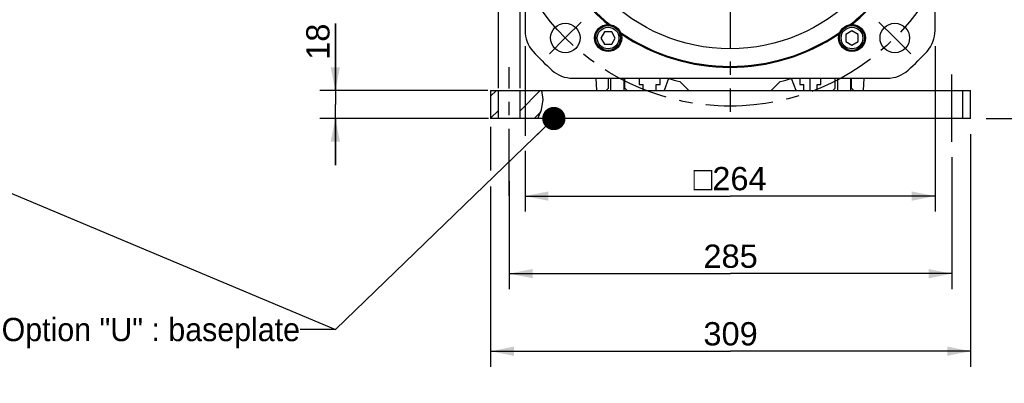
# Model space of a CAD drawing. Header units: millimetres. Extents: x 0 to 420, y 0 to 297.
# Tile 48 of 70: x 224 to 351, y 104 to 151. Entities that reach past the tile are written whole.
import ezdxf

# ---------------------------------------------------------------- set-up
doc = ezdxf.new("R2010")
doc.units = ezdxf.units.MM
doc.header["$LTSCALE"] = 23.1
doc.linetypes.add('CENTER', pattern=[0.6, 0.375, -0.075, 0.075, -0.075])
doc.layers.get('0').update_dxf_attribs({"linetype": 'CONTINUOUS'})
for name, color, linetype in [('AXIS', 7, 'CONTINUOUS'), ('COMPONENTS', 7, 'CONTINUOUS'), ('DETAIL', 7, 'CONTINUOUS'), ('DIMENSION', 7, 'CONTINUOUS')]:
    doc.layers.add(name, color=color, linetype=linetype)
doc.styles.get("Standard").update_dxf_attribs({"font": 'arial.ttf'})
doc.styles.add('TEXTSTYLE_4', font='gdt')
doc.dimstyles.new('DIMSTYLE_11', dxfattribs={"dimtxt": 3, "dimasz": 3, "dimexe": 0.18, "dimexo": 0.0625, "dimgap": 0.09, "dimtad": 1, "dimdec": 3, "dimlfac": 5, "dimdsep": 46, "dimtxsty": 'STANDARD', "dimblk": '_FILLED', "dimblk1": '_FILLED', "dimblk2": '_FILLED', "dimcen": 0.09, "dimadec": 0, "dimazin": 0, "dimtp": 0.5, "dimtm": 0.5, "dimtfac": 1, "dimtdec": 3, "dimtofl": 0, "dimtmove": 0, "dimatfit": 3, "dimldrblk": '_FILLED', "dimfxl": 1, "dimtolj": 1, "dimarcsym": 0})
doc.dimstyles.new('DIMSTYLE_12', dxfattribs={"dimtxt": 3, "dimasz": 3, "dimexe": 0.18, "dimexo": 0.0625, "dimgap": 0.09, "dimtad": 1, "dimdec": 1, "dimlfac": 5, "dimdsep": 46, "dimtxsty": 'STANDARD', "dimblk": '_FILLED', "dimblk1": '_FILLED', "dimblk2": '_FILLED', "dimcen": 0.09, "dimadec": 0, "dimazin": 0, "dimtp": 0.8, "dimtm": 0.8, "dimtfac": 1, "dimtdec": 1, "dimtofl": 0, "dimtmove": 0, "dimatfit": 3, "dimldrblk": '_FILLED', "dimfxl": 1, "dimtolj": 1, "dimarcsym": 0})
doc.dimstyles.new('DIMSTYLE_9', dxfattribs={"dimtxt": 3, "dimasz": 3, "dimexe": 0.18, "dimexo": 0.0625, "dimgap": 0.09, "dimtad": 1, "dimdec": 3, "dimlfac": 5, "dimdsep": 46, "dimtxsty": 'STANDARD', "dimblk": '_FILLED', "dimblk1": '_FILLED', "dimblk2": '_FILLED', "dimcen": 0.09, "dimadec": 0, "dimazin": 0, "dimtp": 0.2, "dimtm": 0.2, "dimtfac": 1, "dimtdec": 3, "dimtofl": 0, "dimtmove": 0, "dimatfit": 3, "dimldrblk": '_FILLED', "dimfxl": 1, "dimtolj": 1, "dimarcsym": 0})
doc.dimstyles.get("Standard").update_dxf_attribs({"dimtxt": 3, "dimasz": 3, "dimexe": 0.18, "dimexo": 0.0625, "dimgap": 0.09, "dimtad": 1, "dimdec": 3, "dimdsep": 46, "dimtxsty": 'STANDARD', "dimblk": '_FILLED', "dimblk1": '_FILLED', "dimblk2": '_FILLED', "dimcen": 0.09, "dimadec": 0, "dimazin": 0, "dimtol": 1, "dimtp": 0.001, "dimtm": 0.001, "dimtfac": 1, "dimtdec": 3, "dimtofl": 0, "dimtmove": 0, "dimatfit": 3, "dimldrblk": '_FILLED', "dimfxl": 1, "dimtolj": 1, "dimarcsym": 0})

# ---------------------------------------------------------------- blocks, each defined once
blk = doc.blocks.new('_FILLED')
at = {"color": 0, "linetype": 'BYBLOCK'}
blk.add_solid([(0, 0), (-1, 0.2), (-1, -0.2)], dxfattribs=at)
blk = doc.blocks.new('*D16')
at = {"layer": 'DIMENSION', "color": 2, "linetype": 'CONTINUOUS'}
for p, q in [((265.06, 141.55), (265.06, 150.18)), ((265.06, 150.18), (265.06, 139.75)), ((284.71, 141.55), (263.06, 141.55)), ((265.06, 131.95), (265.06, 139.75)), ((284.79, 137.95), (263.06, 137.95)), ((265.06, 137.95), (265.06, 131.95))]:
    blk.add_line(p, q, dxfattribs=at)
at = {"layer": 'DIMENSION', "color": 2, "linetype": 'CONTINUOUS', "xscale": 3, "yscale": 3, "zscale": 3}
for p, rotation in [((265.06, 141.55), 270), ((265.06, 137.95), 90)]:
    blk.add_blockref('_FILLED', p, dxfattribs=dict(at, rotation=rotation))
at = {"layer": 'DIMENSION', "color": 2, "linetype": 'CONTINUOUS', "insert": (261.31, 145.52), "char_height": 3, "width": 4.6617, "attachment_point": 1, "rotation": 90, "line_spacing_factor": 0.9}
blk.add_mtext('18', dxfattribs=at)
blk = doc.blocks.new('*D17')
at = {"layer": 'DIMENSION', "color": 2, "linetype": 'CONTINUOUS'}
for p, q in [((286.06, 141.88), (286.06, 155.86)), ((288.86, 141.85), (288.86, 155.86)), ((286.06, 153.86), (252.76, 153.86)), ((252.76, 153.86), (287.46, 153.86)), ((294.86, 153.86), (287.46, 153.86)), ((288.86, 153.86), (294.86, 153.86))]:
    blk.add_line(p, q, dxfattribs=at)
at = {"layer": 'DIMENSION', "color": 2, "linetype": 'CONTINUOUS', "xscale": 3, "yscale": 3, "zscale": 3}
blk.add_blockref('_FILLED', (286.06, 153.86), dxfattribs=at)
at = {"layer": 'DIMENSION', "color": 2, "linetype": 'CONTINUOUS', "xscale": 3, "yscale": 3, "zscale": 3, "rotation": 180}
blk.add_blockref('_FILLED', (288.86, 153.86), dxfattribs=at)
at = {"layer": 'DIMENSION', "color": 2, "linetype": 'CONTINUOUS', "insert": (281.11, 157.61), "char_height": 3, "width": 28.3494, "attachment_point": 3, "line_spacing_factor": 0.9}
blk.add_mtext('N\\Fgdt;{\\Fgdt;~}\\Farial.ttf;4 holes \\Fgdt;{\\Fgdt;n}\\Farial.ttf;14', dxfattribs=at)
blk = doc.blocks.new('*D18')
at = {"layer": 'DIMENSION', "color": 2, "linetype": 'CONTINUOUS'}
for p, q in [((289.49, 147.29), (289.49, 135.72)), ((342.29, 147.29), (342.29, 125.95)), ((289.49, 133.8), (289.49, 125.95)), ((289.49, 127.95), (315.89, 127.95)), ((342.29, 127.95), (315.89, 127.95))]:
    blk.add_line(p, q, dxfattribs=at)
at = {"layer": 'DIMENSION', "color": 2, "linetype": 'CONTINUOUS', "xscale": 3, "yscale": 3, "zscale": 3, "rotation": 180}
blk.add_blockref('_FILLED', (289.49, 127.95), dxfattribs=at)
at = {"layer": 'DIMENSION', "color": 2, "linetype": 'CONTINUOUS', "xscale": 3, "yscale": 3, "zscale": 3}
blk.add_blockref('_FILLED', (342.29, 127.95), dxfattribs=at)
at = {"layer": 'DIMENSION', "color": 2, "linetype": 'CONTINUOUS', "insert": (315.89, 131.7), "char_height": 3, "width": 11.1176, "attachment_point": 2, "line_spacing_factor": 0.9, "style": 'TEXTSTYLE_4'}
blk.add_mtext('{\\Fgdt;o}\\Farial.ttf;264', dxfattribs=at)
blk = doc.blocks.new('*D19')
at = {"layer": 'DIMENSION', "color": 2, "linetype": 'CONTINUOUS'}
for p, q in [((344.46, 132.95), (344.46, 115.95)), ((287.46, 129.9), (287.46, 115.95)), ((287.46, 117.95), (315.96, 117.95)), ((344.46, 117.95), (315.96, 117.95))]:
    blk.add_line(p, q, dxfattribs=at)
at = {"layer": 'DIMENSION', "color": 2, "linetype": 'CONTINUOUS', "xscale": 3, "yscale": 3, "zscale": 3, "rotation": 180}
blk.add_blockref('_FILLED', (287.46, 117.95), dxfattribs=at)
at = {"layer": 'DIMENSION', "color": 2, "linetype": 'CONTINUOUS', "xscale": 3, "yscale": 3, "zscale": 3}
blk.add_blockref('_FILLED', (344.46, 117.95), dxfattribs=at)
at = {"layer": 'DIMENSION', "color": 2, "linetype": 'CONTINUOUS', "insert": (315.96, 121.7), "char_height": 3, "width": 6.9926, "attachment_point": 2, "line_spacing_factor": 0.9}
blk.add_mtext('285', dxfattribs=at)
blk = doc.blocks.new('*D20')
at = {"layer": 'DIMENSION', "color": 2, "linetype": 'CONTINUOUS'}
for p, q in [((285.06, 136.88), (285.06, 131.26)), ((346.86, 135.95), (346.86, 105.95)), ((285.06, 129.18), (285.06, 105.95)), ((285.06, 107.95), (315.96, 107.95)), ((346.86, 107.95), (315.96, 107.95))]:
    blk.add_line(p, q, dxfattribs=at)
at = {"layer": 'DIMENSION', "color": 2, "linetype": 'CONTINUOUS', "xscale": 3, "yscale": 3, "zscale": 3, "rotation": 180}
blk.add_blockref('_FILLED', (285.06, 107.95), dxfattribs=at)
at = {"layer": 'DIMENSION', "color": 2, "linetype": 'CONTINUOUS', "xscale": 3, "yscale": 3, "zscale": 3}
blk.add_blockref('_FILLED', (346.86, 107.95), dxfattribs=at)
at = {"layer": 'DIMENSION', "color": 2, "linetype": 'CONTINUOUS', "insert": (315.96, 111.7), "char_height": 3, "width": 6.9926, "attachment_point": 2, "line_spacing_factor": 0.9}
blk.add_mtext('309', dxfattribs=at)
blk = doc.blocks.new('*D23')
at = {"layer": 'DIMENSION', "color": 2, "linetype": 'CONTINUOUS'}
for p, q in [((325.68, 218.81), (336.95, 218.81)), ((338.49, 218.81), (379.89, 218.81)), ((377.89, 218.81), (377.89, 178.38)), ((377.89, 137.95), (377.89, 178.38)), ((348.86, 137.95), (379.89, 137.95))]:
    blk.add_line(p, q, dxfattribs=at)
at = {"layer": 'DIMENSION', "color": 2, "linetype": 'CONTINUOUS', "xscale": 3, "yscale": 3, "zscale": 3}
for p, rotation in [((377.89, 218.81), 90), ((377.89, 137.95), 270)]:
    blk.add_blockref('_FILLED', p, dxfattribs=dict(at, rotation=rotation))
at = {"layer": 'DIMENSION', "color": 2, "linetype": 'CONTINUOUS', "insert": (374.14, 178.38), "char_height": 3, "width": 13.2714, "attachment_point": 2, "rotation": 90, "line_spacing_factor": 0.9}
blk.add_mtext('(404.3)', dxfattribs=at)

msp = doc.modelspace()

# ---------------------------------------------------------------- hatches: boundary and pattern name
at = {"linetype": 'CONTINUOUS'}
h = msp.add_hatch(dxfattribs=at)
h.set_pattern_fill('default__5', color=2, scale=2, angle=45, style=0, pattern_type=0)
h.set_pattern_definition([(45, (0, 0), (-1.414214, 1.414214), [])])
edge = h.paths.add_edge_path()
edge.add_line((288.8597, 137.94691), (288.8597, 141.54691))
edge.add_line((288.8597, 141.54691), (291.67117, 141.54691))
edge.add_spline(control_points=[(291.67117, 141.54691), (291.74064, 141.29904), (291.82678, 140.77373), (291.81002, 139.89883), (291.61014, 138.93171), (291.3434, 138.27943), (291.17761, 137.94691)], knot_values=[0, 0, 0, 0, 0.25, 0.5, 0.75, 1, 1, 1, 1], degree=3, periodic=0)
edge.add_line((291.17761, 137.94691), (288.8597, 137.94691))
h.paths.add_polyline_path([(286.0597, 141.54691), (286.0597, 137.94691), (285.0597, 137.94691), (285.0597, 141.54691)])

# ---------------------------------------------------------------- linework, layer by layer
at = {"color": 7, "linetype": 'CONTINUOUS'}
for p, q in [((299.7245, 149.12509), (299.26262, 148.32509)), ((300.64826, 149.12509), (299.7245, 149.12509)), ((301.11014, 148.32509), (300.64826, 149.12509)), ((331.59302, 149.24885), (330.79302, 148.78697)), ((330.79302, 148.78697), (330.79302, 147.86321)), ((332.39302, 148.78697), (331.59302, 149.24885)), ((332.39302, 147.86321), (332.39302, 148.78697)), ((299.26262, 148.32509), (299.7245, 147.52509)), ((299.7245, 147.52509), (300.64826, 147.52509)), ((300.64826, 147.52509), (301.11014, 148.32509)), ((330.79302, 147.86321), (331.59302, 147.40133)), ((331.59302, 147.40133), (332.39302, 147.86321)), ((291.81314, 140.38452), (291.64936, 141.54691)), ((291.61316, 139.05028), (291.81314, 140.38452)), ((291.15785, 137.94691), (291.61316, 139.05028))]:
    msp.add_line(p, q, dxfattribs=at)
for centre, radius in [((300.18638, 148.32509), 1.6), ((300.18638, 148.32509), 1.4), ((331.59302, 148.32509), 1.6), ((331.59302, 148.32509), 1.4)]:
    msp.add_circle(centre, radius, dxfattribs=at)
at = {"layer": 'AXIS', "color": 2, "linetype": 'CENTER'}
for p, q in [((315.8897, 169.54691), (315.8897, 138.82221)), ((294.6765, 148.33371), (296.72711, 150.38432)), ((337.10291, 148.33371), (335.0523, 150.38432)), ((294.6765, 148.33371), (292.62589, 146.2831)), ((337.10291, 148.33371), (339.15352, 146.2831)), ((287.4597, 127.96786), (287.4597, 144.54691)), ((344.4597, 134.94691), (344.4597, 144.54691))]:
    msp.add_line(p, q, dxfattribs=at)
msp.add_circle((315.8897, 169.54691), 30, dxfattribs=at)
at = {"layer": 'COMPONENTS', "color": 7, "linetype": 'CONTINUOUS'}
for p, q in [((289.4897, 189.80228), (289.4897, 149.29154)), ((342.2897, 149.29154), (342.2897, 189.80228)), ((295.63433, 143.14691), (336.14507, 143.14691)), ((298.61985, 143.14691), (298.6897, 141.54691)), ((300.2397, 141.84691), (300.2397, 143.14691)), ((300.5097, 143.14691), (300.5097, 141.54691)), ((302.2097, 143.14691), (302.2097, 141.54691)), ((302.3397, 141.84691), (302.3397, 143.14691)), ((304.1897, 143.14691), (304.1897, 142.34691)), ((304.1897, 142.34691), (304.6897, 142.34691)), ((304.6897, 141.54691), (304.6897, 142.34691)), ((306.3897, 142.34691), (306.8897, 142.34691)), ((306.3897, 141.54691), (306.3897, 142.34691)), ((306.8897, 142.34691), (306.8897, 143.14691)), ((307.95895, 143.11089), (307.3897, 141.54691)), ((310.5897, 141.54691), (309.42094, 142.71568)), ((322.35847, 142.71568), (321.1897, 141.54691)), ((324.3897, 141.54691), (323.82046, 143.11089)), ((324.8897, 143.14691), (324.8897, 142.34691)), ((324.8897, 142.34691), (325.3897, 142.34691)), ((325.3897, 141.54691), (325.3897, 142.34691)), ((327.0897, 142.34691), (327.5897, 142.34691)), ((327.0897, 141.54691), (327.0897, 142.34691)), ((327.5897, 142.34691), (327.5897, 143.14691)), ((329.4397, 141.84691), (329.4397, 143.14691)), ((329.7097, 143.14691), (329.7097, 141.54691)), ((331.4097, 143.14691), (331.4097, 141.54691)), ((331.5397, 141.84691), (331.5397, 143.14691)), ((333.0897, 141.54691), (333.15956, 143.14691)), ((285.0597, 141.54691), (346.8597, 141.54691)), ((285.0597, 141.54691), (285.0597, 137.94691)), ((286.0597, 137.94691), (286.0597, 141.54691)), ((288.8597, 137.94691), (288.8597, 141.54691)), ((299.9397, 141.54691), (300.2397, 141.84691)), ((302.3397, 141.84691), (302.6397, 141.54691)), ((329.1397, 141.54691), (329.4397, 141.84691)), ((331.5397, 141.84691), (331.8397, 141.54691)), ((345.8597, 137.94691), (345.8597, 141.54691)), ((346.8597, 137.94691), (346.8597, 141.54691)), ((346.8597, 137.94691), (285.0597, 137.94691))]:
    msp.add_line(p, q, dxfattribs=at)
at = {"layer": 'COMPONENTS', "color": 2, "linetype": 'CENTER'}
msp.add_line((326.1897, 141.54691), (326.1897, 143.14691), dxfattribs=at)
at = {"layer": 'COMPONENTS', "color": 7, "linetype": 'CONTINUOUS'}
for centre, radius in [((315.8897, 169.54691), 22.6), ((294.6765, 148.33371), 1.9), ((300.18638, 148.32509), 1.75), ((331.59302, 148.32509), 1.75), ((337.10291, 148.33371), 1.9)]:
    msp.add_circle(centre, radius, dxfattribs=at)
for centre, radius, start, end in [((315.8897, 169.54691), 24.88451, 218.4563707, 231.5436236), ((315.8897, 169.54691), 25, 218.84191, 231.15809), ((315.8897, 169.54691), 24.88448, 308.4562343, 321.5435872), ((315.8897, 169.54691), 25, 308.84191, 321.15809), ((293.4897, 149.29154), 4, 180, 222.1217016), ((315.8897, 169.54691), 24.8846, 235.4563673, 304.5437009), ((315.8897, 169.54691), 25, 235.84191, 304.15809), ((338.2897, 149.29154), 4, 317.8782984, 360), ((315.8897, 169.54691), 34.2, 222.1217016, 227.8782984), ((315.8897, 169.54691), 34.2, 312.1217016, 317.8782984), ((295.63433, 147.14691), 4, 227.8782984, 270), ((336.14507, 147.14691), 4, 270, 312.1217016), ((315.8897, 169.54691), 27.6, 253.3008517, 256.4451791), ((315.8897, 169.54691), 27.6, 283.5548209, 286.6991483)]:
    msp.add_arc(centre, radius, start, end, dxfattribs=at)

# ---------------------------------------------------------------- texts
at = {"layer": 'DETAIL', "color": 2, "linetype": 'CONTINUOUS', "insert": (260.52116, 112.2494), "char_height": 3, "width": 41.1301115, "attachment_point": 3, "line_spacing_factor": 0.9}
msp.add_mtext('Option "U" : baseplate', dxfattribs=at)

# ---------------------------------------------------------------- dimensions: what is measured, and where the dimension line sits
at = {"layer": 'DIMENSION', "color": 2, "linetype": 'CONTINUOUS'}
dim = msp.add_linear_dim(base=(377.88971, 137.94691), p1=(325.67992, 218.80599), p2=(348.8597, 137.94691), angle=270, text='(<>)', dimstyle='DIMSTYLE_12', dxfattribs=at)
dim.commit()
dim.dimension.update_dxf_attribs({"geometry": '*D23', "text_midpoint": (376.97019, 176.41891), "dimtype": 160})
for base, p1, p2, text, dimstyle, picture, middle in [((288.8597, 153.85801), (286.0597, 141.88246), (288.8597, 141.84813), 'N%%d4 holes %%c<>', 'DIMSTYLE_9', '*D17', (259.78056, 156.10801)), ((342.2897, 127.94691), (289.4897, 147.29154), (342.2897, 147.29154), '{\\Fgdt;o}<>', 'DIMSTYLE_11', '*D18', (313.11031, 130.19691))]:
    dim = msp.add_linear_dim(base=base, p1=p1, p2=p2, text=text, dimstyle=dimstyle, dxfattribs=at)
    dim.commit()
    dim.dimension.update_dxf_attribs({"geometry": picture, "text_midpoint": middle, "dimtype": 160})
for base, p1, p2, angle, dimstyle, picture, middle in [((265.0597, 137.94691), (284.70743, 141.54691), (284.79415, 137.94691), 270, 'DIMSTYLE_9', '*D16', (262.8097, 147.85407)), ((287.4597, 117.94691), (344.4597, 132.94691), (287.4597, 129.89819), 180, 'DIMSTYLE_11', '*D19', (312.46342, 120.19691))]:
    dim = msp.add_linear_dim(base=base, p1=p1, p2=p2, angle=angle, dimstyle=dimstyle, dxfattribs=at)
    dim.commit()
    dim.dimension.update_dxf_attribs({"geometry": picture, "text_midpoint": middle, "dimtype": 160})
dim = msp.add_linear_dim(base=(346.8597, 107.94691), p1=(285.0597, 136.88423), p2=(346.8597, 135.94691), dimstyle='DIMSTYLE_11', dxfattribs=at)
dim.commit()
dim.dimension.update_dxf_attribs({"geometry": '*D20', "text_midpoint": (312.46342, 110.19691), "dimtype": 160})

# ---------------------------------------------------------------- leaders
at = {"layer": 'DETAIL', "color": 2, "linetype": 'CONTINUOUS'}
for points in [[(195.53953, 139.96675), (265.0597, 110.7494), (260.52116, 110.7494)], [(293.19842, 137.94691), (265.0597, 110.7494), (260.52116, 110.7494)]]:
    msp.add_leader(points, dimstyle='STANDARD', override={"dimtad": 0, "dimldrblk": 'DOT'}, dxfattribs=at)

doc.saveas('drawing.dxf')
